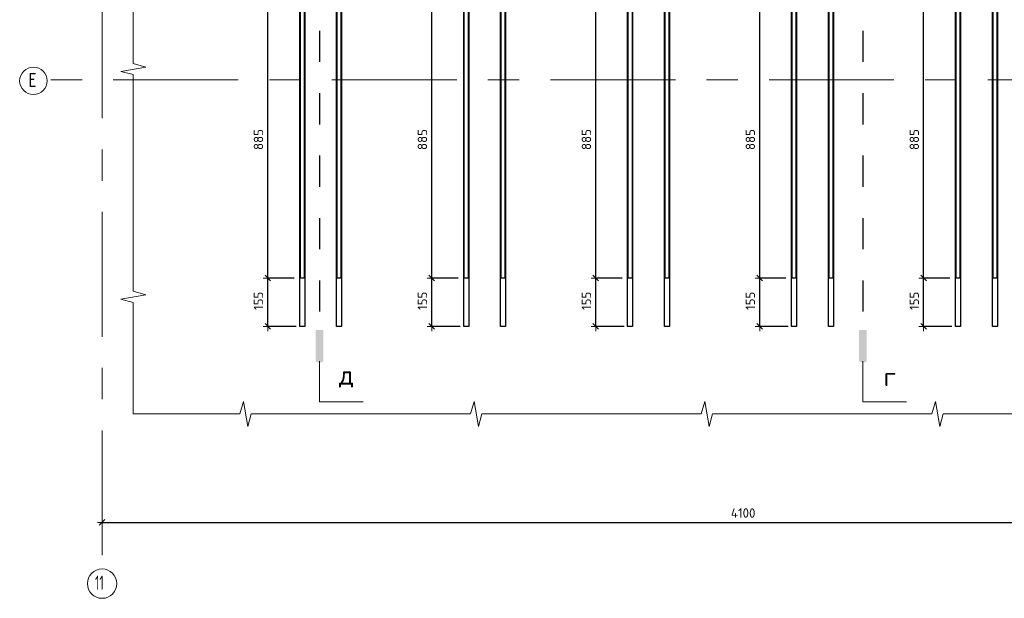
# Model space of a CAD drawing. Header units: metres. Extents: x -38 to 97, y -15 to 21.
# Tile 35 of 114: x 80.09 to 83.24, y -7.76 to -5.91. Entities that reach past the tile are written whole.
import ezdxf

# ---------------------------------------------------------------- set-up
doc = ezdxf.new("R2010")
doc.units = ezdxf.units.M
doc.header["$PDMODE"] = 65
for name, pattern in [('______11', [0.5, 0.4, -0.05, 0, -0.05]), ('______2', [0.0405, 0.03, -0.0105]), ('______5', [1.1, 0.8, -0.1, 0.1, -0.1])]:
    doc.linetypes.add(name, pattern=pattern)
for name, color, linetype, lineweight in [('XR$5$Арм.стержн.горизонт. 1', 180, 'Continuous', 35), ('XR$5$Арм.стержн.горизонт. 2', 202, 'Continuous', 35), ('XR$5$ВК__отв в полу 1-2 эт', 220, 'Continuous', 25), ('XR$5$Осевая линия (1)', 7, '______5', 13), ('XR$5$Размерная линия (1)', 7, 'Continuous', 13)]:
    doc.layers.add(name, color=color, linetype=linetype, lineweight=lineweight)
doc.styles.add('ISOCPEUR', font='txt')
doc.dimstyles.new('DIMSTYLE_24', dxfattribs={"dimtxt": 0.03, "dimasz": 0.03, "dimexe": 0, "dimexo": 0, "dimgap": 0.015, "dimtad": 2, "dimdec": 0, "dimlfac": 1000, "dimrnd": 5, "dimzin": 12, "dimdsep": 46, "dimtxsty": 'ISOCPEUR', "dimblk1": 'ALL_ML_STRICH', "dimblk2": 'ALL_ML_STRICH', "dimsah": 1, "dimcen": 0, "dimclrd": 7, "dimclre": 256, "dimclrt": 7, "dimadec": 0, "dimazin": 0, "dimtfac": 1, "dimtdec": 0, "dimtix": 1, "dimtmove": 2, "dimatfit": 3, "dimfxl": 0, "dimtzin": 0, "dimlwd": 0, "dimlwe": -3, "dimarcsym": 0})

# ---------------------------------------------------------------- blocks, each defined once
blk = doc.blocks.new('ЭЛЕМЕНТ_УЗОРА_19')
at = {"color": 7, "linetype": 'Continuous', "lineweight": 13, "transparency": 33554687}
blk.add_line((80.4556, -7.1699), (80.4556, -7.1699), dxfattribs=at)
for points in [[(80.4556, -6.4399), (80.4556, -6.0829), (80.4156, -6.0727), (80.4956, -6.0588), (80.4556, -6.0472), (80.4556, -5.7099)], [(80.4556, -7.1699), (80.4556, -7.1699), (80.4556, -6.8129), (80.4156, -6.8027), (80.4956, -6.7888), (80.4556, -6.7772), (80.4556, -6.4399)], [(81.1943, -7.1699), (80.8331, -7.1699), (80.8227, -7.2099), (80.8087, -7.1299), (80.7969, -7.1699), (80.4556, -7.1699)], [(81.9329, -7.1699), (81.5717, -7.1699), (81.5614, -7.2099), (81.5473, -7.1299), (81.5355, -7.1699), (81.1943, -7.1699)], [(82.6716, -7.1699), (82.3104, -7.1699), (82.3, -7.2099), (82.286, -7.1299), (82.2742, -7.1699), (81.9329, -7.1699)], [(83.4102, -7.1699), (83.049, -7.1699), (83.0387, -7.2099), (83.0246, -7.1299), (83.0128, -7.1699), (82.6716, -7.1699)]]:
    blk.add_lwpolyline(points, dxfattribs=at)
blk = doc.blocks.new('СЛОЖНЫЙ_ОБЪЕКТ_61')
at = {"linetype": 'Continuous', "lineweight": 25, "true_color": 0x000000, "transparency": 33554687}
for points in [[(81.0643, -4.4488), (81.0642, -4.448), (81.0639, -4.4473), (81.0636, -4.4466), (81.0632, -4.446), (81.0627, -4.4454), (81.0621, -4.4449), (81.0614, -4.4445), (81.0607, -4.4441), (81.06, -4.4439), (81.0593, -4.4437), (81.0585, -4.4437), (81.0452, -4.4437), (81.0444, -4.4437), (81.0436, -4.4439), (81.0429, -4.4441), (81.0422, -4.4445), (81.0416, -4.4449), (81.041, -4.4454), (81.0405, -4.446), (81.0401, -4.4466), (81.0397, -4.4473), (81.0395, -4.448), (81.0393, -4.4488), (81.0393, -4.4496), (81.0393, -4.5471), (81.0644, -4.5471), (81.0644, -4.4496)], [(81.0643, -6.9992), (81.0644, -6.9985), (81.0644, -6.901), (81.0393, -6.901), (81.0393, -6.9985), (81.0393, -6.9992), (81.0395, -7), (81.0397, -7.0007), (81.0401, -7.0014), (81.0405, -7.002), (81.041, -7.0026), (81.0416, -7.0031), (81.0422, -7.0035), (81.0429, -7.0039), (81.0436, -7.0041), (81.0444, -7.0043), (81.0452, -7.0043), (81.0585, -7.0043), (81.0593, -7.0043), (81.06, -7.0041), (81.0607, -7.0039), (81.0614, -7.0035), (81.0621, -7.0031), (81.0627, -7.0026), (81.0632, -7.002), (81.0636, -7.0014), (81.0639, -7.0007), (81.0642, -7)]]:
    blk.add_hatch(color=18, dxfattribs=at).paths.add_polyline_path(points)
at = {"color": 7, "linetype": '______2', "lineweight": 25, "transparency": 33554687}
blk.add_line((81.0518, -4.5424), (81.0518, -6.901), dxfattribs=at)
at = {"layer": 'XR$5$ВК__отв в полу 1-2 эт', "color": 7, "linetype": 'Continuous', "lineweight": 13, "transparency": 33554687}
for p, q in [((81.0518, -7.001), (81.0518, -7.131)), ((81.0518, -7.131), (81.1918, -7.131))]:
    blk.add_line(p, q, dxfattribs=at)
at = {"color": 7, "linetype": 'Continuous', "lineweight": 13, "transparency": 33554687, "insert": (81.138, -7.0509), "char_height": 0.06, "width": 0.065333, "attachment_point": 5, "style": 'ISOCPEUR'}
blk.add_mtext('\\A1;{\\fISOCPEUR|i0|b0;\\H0.060000;\\W1.000000;\\C7;д}\\P', dxfattribs=at)
blk = doc.blocks.new('СЛОЖНЫЙ_ОБЪЕКТ_62')
at = {"linetype": 'Continuous', "lineweight": 25, "true_color": 0x000000, "transparency": 33554687}
for points in [[(82.8043, -4.4488), (82.8042, -4.448), (82.8039, -4.4473), (82.8036, -4.4466), (82.8032, -4.446), (82.8027, -4.4454), (82.8021, -4.4449), (82.8014, -4.4445), (82.8007, -4.4441), (82.8, -4.4439), (82.7993, -4.4437), (82.7985, -4.4437), (82.7852, -4.4437), (82.7844, -4.4437), (82.7836, -4.4439), (82.7829, -4.4441), (82.7822, -4.4445), (82.7816, -4.4449), (82.781, -4.4454), (82.7805, -4.446), (82.7801, -4.4466), (82.7797, -4.4473), (82.7795, -4.448), (82.7793, -4.4488), (82.7793, -4.4496), (82.7793, -4.5471), (82.8044, -4.5471), (82.8044, -4.4496)], [(82.8043, -6.9992), (82.8044, -6.9985), (82.8044, -6.901), (82.7793, -6.901), (82.7793, -6.9985), (82.7793, -6.9992), (82.7795, -7), (82.7797, -7.0007), (82.7801, -7.0014), (82.7805, -7.002), (82.781, -7.0026), (82.7816, -7.0031), (82.7822, -7.0035), (82.7829, -7.0039), (82.7836, -7.0041), (82.7844, -7.0043), (82.7852, -7.0043), (82.7985, -7.0043), (82.7993, -7.0043), (82.8, -7.0041), (82.8007, -7.0039), (82.8014, -7.0035), (82.8021, -7.0031), (82.8027, -7.0026), (82.8032, -7.002), (82.8036, -7.0014), (82.8039, -7.0007), (82.8042, -7)]]:
    blk.add_hatch(color=18, dxfattribs=at).paths.add_polyline_path(points)
at = {"color": 7, "linetype": '______2', "lineweight": 25, "transparency": 33554687}
blk.add_line((82.7918, -4.5424), (82.7918, -6.901), dxfattribs=at)
at = {"layer": 'XR$5$ВК__отв в полу 1-2 эт', "color": 7, "linetype": 'Continuous', "lineweight": 13, "transparency": 33554687}
for p, q in [((82.7918, -7.001), (82.7918, -7.131)), ((82.7918, -7.131), (82.9318, -7.131))]:
    blk.add_line(p, q, dxfattribs=at)
at = {"color": 7, "linetype": 'Continuous', "lineweight": 13, "transparency": 33554687, "insert": (82.878, -7.0509), "char_height": 0.06, "width": 0.065333, "attachment_point": 5, "style": 'ISOCPEUR'}
blk.add_mtext('\\A1;{\\fISOCPEUR|i0|b0;\\H0.060000;\\W1.000000;\\C7;г}\\P', dxfattribs=at)
blk = doc.blocks.new('ALL_ML_STRICH')
at = {"color": 0, "linetype": 'ByBlock', "lineweight": -2}
for p, q in [((-1, 0), (0.5, 0)), ((-0.3, -0.3), (0.3, 0.3)), ((0, -0.5), (0, 0.5))]:
    blk.add_line(p, q, dxfattribs=at)
blk = doc.blocks.new('*D416')
at = {"layer": 'DEFPOINTS', "color": 7, "linetype": 'Continuous', "lineweight": 13, "transparency": 33554687}
for p in [(80.3555, -7.5177), (84.4555, -7.5744), (80.3555, -7.6022)]:
    blk.add_point(p, dxfattribs=at)
at = {"layer": 'XR$5$Размерная линия (1)', "color": 9, "linetype": 'Continuous', "lineweight": -2, "true_color": 0xc7c7c7, "transparency": 33554687}
for p, q in [((80.3555, -7.5177), (80.3555, -7.5177)), ((84.4555, -7.5944), (84.4555, -7.5177))]:
    blk.add_line(p, q, dxfattribs=at)
at = {"layer": 'XR$5$Размерная линия (1)', "color": 7, "linetype": 'Continuous', "lineweight": -2, "transparency": 33554687}
blk.add_line((80.3555, -7.5177), (84.4555, -7.5177), dxfattribs=at)
at = {"layer": 'XR$5$Размерная линия (1)', "color": 7, "linetype": 'Continuous', "lineweight": 13, "transparency": 33554687, "xscale": 0.03, "yscale": 0.03, "zscale": 0.03, "rotation": 180}
blk.add_blockref('ALL_ML_STRICH', (80.3555, -7.5177), dxfattribs=at)
at = {"layer": 'XR$5$Размерная линия (1)', "color": 7, "linetype": 'Continuous', "lineweight": 13, "transparency": 33554687, "xscale": 0.03, "yscale": 0.03, "zscale": 0.03}
blk.add_blockref('ALL_ML_STRICH', (84.4555, -7.5177), dxfattribs=at)
at = {"layer": 'XR$5$Размерная линия (1)', "color": 7, "linetype": 'Continuous', "lineweight": 13, "transparency": 33554687, "insert": (82.4085, -7.4877), "char_height": 0.03, "width": 0.12, "attachment_point": 5, "style": 'ISOCPEUR'}
blk.add_mtext('\\A1;{4100}', dxfattribs=at)
blk = doc.blocks.new('*D457')
at = {"layer": 'DEFPOINTS', "color": 7, "linetype": 'Continuous', "lineweight": 13, "transparency": 33554687}
for p in [(83.0906, -6.7349), (82.9864, -6.8899), (83.0971, -6.8899)]:
    blk.add_point(p, dxfattribs=at)
at = {"layer": 'XR$5$Размерная линия (1)', "color": 9, "linetype": 'Continuous', "lineweight": -2, "true_color": 0xc7c7c7, "transparency": 33554687}
for p, q in [((83.0706, -6.7349), (82.9864, -6.7349)), ((83.0771, -6.8899), (82.9864, -6.8899))]:
    blk.add_line(p, q, dxfattribs=at)
at = {"layer": 'XR$5$Размерная линия (1)', "color": 7, "linetype": 'Continuous', "lineweight": -2, "transparency": 33554687}
blk.add_line((82.9864, -6.8899), (82.9864, -6.7349), dxfattribs=at)
at = {"layer": 'XR$5$Размерная линия (1)', "color": 7, "linetype": 'Continuous', "lineweight": 13, "transparency": 33554687, "xscale": 0.03, "yscale": 0.03, "zscale": 0.03}
for p, rotation in [((82.9864, -6.7349), 90), ((82.9864, -6.8899), 270)]:
    blk.add_blockref('ALL_ML_STRICH', p, dxfattribs=dict(at, rotation=rotation))
at = {"layer": 'XR$5$Размерная линия (1)', "color": 7, "linetype": 'Continuous', "lineweight": 13, "transparency": 33554687, "insert": (82.9564, -6.8079), "char_height": 0.03, "width": 0.09, "attachment_point": 5, "rotation": 90, "style": 'ISOCPEUR'}
blk.add_mtext('\\A1;{155}', dxfattribs=at)
blk = doc.blocks.new('*D458')
at = {"layer": 'DEFPOINTS', "color": 7, "linetype": 'Continuous', "lineweight": 13, "transparency": 33554687}
for p in [(82.8944, -5.8499), (82.9864, -6.7349), (83.0906, -6.7349)]:
    blk.add_point(p, dxfattribs=at)
at = {"layer": 'XR$5$Размерная линия (1)', "color": 9, "linetype": 'Continuous', "lineweight": -2, "true_color": 0xc7c7c7, "transparency": 33554687}
for p, q in [((82.9144, -5.8499), (82.9864, -5.8499)), ((83.0706, -6.7349), (82.9864, -6.7349))]:
    blk.add_line(p, q, dxfattribs=at)
at = {"layer": 'XR$5$Размерная линия (1)', "color": 7, "linetype": 'Continuous', "lineweight": -2, "transparency": 33554687}
blk.add_line((82.9864, -6.7349), (82.9864, -5.8499), dxfattribs=at)
at = {"layer": 'XR$5$Размерная линия (1)', "color": 7, "linetype": 'Continuous', "lineweight": 13, "transparency": 33554687, "xscale": 0.03, "yscale": 0.03, "zscale": 0.03}
for p, rotation in [((82.9864, -5.8499), 90), ((82.9864, -6.7349), 270)]:
    blk.add_blockref('ALL_ML_STRICH', p, dxfattribs=dict(at, rotation=rotation))
at = {"layer": 'XR$5$Размерная линия (1)', "color": 7, "linetype": 'Continuous', "lineweight": 13, "transparency": 33554687, "insert": (82.9564, -6.2909), "char_height": 0.03, "width": 0.09, "attachment_point": 5, "rotation": 90, "style": 'ISOCPEUR'}
blk.add_mtext('\\A1;{885}', dxfattribs=at)
blk = doc.blocks.new('*D462')
at = {"layer": 'DEFPOINTS', "color": 7, "linetype": 'Continuous', "lineweight": 13, "transparency": 33554687}
for p in [(82.5656, -6.7349), (82.4614, -6.8899), (82.5721, -6.8899)]:
    blk.add_point(p, dxfattribs=at)
at = {"layer": 'XR$5$Размерная линия (1)', "color": 9, "linetype": 'Continuous', "lineweight": -2, "true_color": 0xc7c7c7, "transparency": 33554687}
for p, q in [((82.5456, -6.7349), (82.4614, -6.7349)), ((82.5521, -6.8899), (82.4614, -6.8899))]:
    blk.add_line(p, q, dxfattribs=at)
at = {"layer": 'XR$5$Размерная линия (1)', "color": 7, "linetype": 'Continuous', "lineweight": -2, "transparency": 33554687}
blk.add_line((82.4614, -6.8899), (82.4614, -6.7349), dxfattribs=at)
at = {"layer": 'XR$5$Размерная линия (1)', "color": 7, "linetype": 'Continuous', "lineweight": 13, "transparency": 33554687, "xscale": 0.03, "yscale": 0.03, "zscale": 0.03}
for p, rotation in [((82.4614, -6.7349), 90), ((82.4614, -6.8899), 270)]:
    blk.add_blockref('ALL_ML_STRICH', p, dxfattribs=dict(at, rotation=rotation))
at = {"layer": 'XR$5$Размерная линия (1)', "color": 7, "linetype": 'Continuous', "lineweight": 13, "transparency": 33554687, "insert": (82.4314, -6.8079), "char_height": 0.03, "width": 0.09, "attachment_point": 5, "rotation": 90, "style": 'ISOCPEUR'}
blk.add_mtext('\\A1;{155}', dxfattribs=at)
blk = doc.blocks.new('*D463')
at = {"layer": 'DEFPOINTS', "color": 7, "linetype": 'Continuous', "lineweight": 13, "transparency": 33554687}
for p in [(82.3694, -5.8499), (82.4614, -6.7349), (82.5656, -6.7349)]:
    blk.add_point(p, dxfattribs=at)
at = {"layer": 'XR$5$Размерная линия (1)', "color": 9, "linetype": 'Continuous', "lineweight": -2, "true_color": 0xc7c7c7, "transparency": 33554687}
for p, q in [((82.3894, -5.8499), (82.4614, -5.8499)), ((82.5456, -6.7349), (82.4614, -6.7349))]:
    blk.add_line(p, q, dxfattribs=at)
at = {"layer": 'XR$5$Размерная линия (1)', "color": 7, "linetype": 'Continuous', "lineweight": -2, "transparency": 33554687}
blk.add_line((82.4614, -6.7349), (82.4614, -5.8499), dxfattribs=at)
at = {"layer": 'XR$5$Размерная линия (1)', "color": 7, "linetype": 'Continuous', "lineweight": 13, "transparency": 33554687, "xscale": 0.03, "yscale": 0.03, "zscale": 0.03}
for p, rotation in [((82.4614, -5.8499), 90), ((82.4614, -6.7349), 270)]:
    blk.add_blockref('ALL_ML_STRICH', p, dxfattribs=dict(at, rotation=rotation))
at = {"layer": 'XR$5$Размерная линия (1)', "color": 7, "linetype": 'Continuous', "lineweight": 13, "transparency": 33554687, "insert": (82.4314, -6.2909), "char_height": 0.03, "width": 0.09, "attachment_point": 5, "rotation": 90, "style": 'ISOCPEUR'}
blk.add_mtext('\\A1;{885}', dxfattribs=at)
blk = doc.blocks.new('*D467')
at = {"layer": 'DEFPOINTS', "color": 7, "linetype": 'Continuous', "lineweight": 13, "transparency": 33554687}
for p in [(82.0406, -6.7349), (81.9364, -6.8899), (82.0471, -6.8899)]:
    blk.add_point(p, dxfattribs=at)
at = {"layer": 'XR$5$Размерная линия (1)', "color": 9, "linetype": 'Continuous', "lineweight": -2, "true_color": 0xc7c7c7, "transparency": 33554687}
for p, q in [((82.0206, -6.7349), (81.9364, -6.7349)), ((82.0271, -6.8899), (81.9364, -6.8899))]:
    blk.add_line(p, q, dxfattribs=at)
at = {"layer": 'XR$5$Размерная линия (1)', "color": 7, "linetype": 'Continuous', "lineweight": -2, "transparency": 33554687}
blk.add_line((81.9364, -6.8899), (81.9364, -6.7349), dxfattribs=at)
at = {"layer": 'XR$5$Размерная линия (1)', "color": 7, "linetype": 'Continuous', "lineweight": 13, "transparency": 33554687, "xscale": 0.03, "yscale": 0.03, "zscale": 0.03}
for p, rotation in [((81.9364, -6.7349), 90), ((81.9364, -6.8899), 270)]:
    blk.add_blockref('ALL_ML_STRICH', p, dxfattribs=dict(at, rotation=rotation))
at = {"layer": 'XR$5$Размерная линия (1)', "color": 7, "linetype": 'Continuous', "lineweight": 13, "transparency": 33554687, "insert": (81.9064, -6.8079), "char_height": 0.03, "width": 0.09, "attachment_point": 5, "rotation": 90, "style": 'ISOCPEUR'}
blk.add_mtext('\\A1;{155}', dxfattribs=at)
blk = doc.blocks.new('*D468')
at = {"layer": 'DEFPOINTS', "color": 7, "linetype": 'Continuous', "lineweight": 13, "transparency": 33554687}
for p in [(81.8444, -5.8499), (81.9364, -6.7349), (82.0406, -6.7349)]:
    blk.add_point(p, dxfattribs=at)
at = {"layer": 'XR$5$Размерная линия (1)', "color": 9, "linetype": 'Continuous', "lineweight": -2, "true_color": 0xc7c7c7, "transparency": 33554687}
for p, q in [((81.8644, -5.8499), (81.9364, -5.8499)), ((82.0206, -6.7349), (81.9364, -6.7349))]:
    blk.add_line(p, q, dxfattribs=at)
at = {"layer": 'XR$5$Размерная линия (1)', "color": 7, "linetype": 'Continuous', "lineweight": -2, "transparency": 33554687}
blk.add_line((81.9364, -6.7349), (81.9364, -5.8499), dxfattribs=at)
at = {"layer": 'XR$5$Размерная линия (1)', "color": 7, "linetype": 'Continuous', "lineweight": 13, "transparency": 33554687, "xscale": 0.03, "yscale": 0.03, "zscale": 0.03}
for p, rotation in [((81.9364, -5.8499), 90), ((81.9364, -6.7349), 270)]:
    blk.add_blockref('ALL_ML_STRICH', p, dxfattribs=dict(at, rotation=rotation))
at = {"layer": 'XR$5$Размерная линия (1)', "color": 7, "linetype": 'Continuous', "lineweight": 13, "transparency": 33554687, "insert": (81.9064, -6.2909), "char_height": 0.03, "width": 0.09, "attachment_point": 5, "rotation": 90, "style": 'ISOCPEUR'}
blk.add_mtext('\\A1;{885}', dxfattribs=at)
blk = doc.blocks.new('*D472')
at = {"layer": 'DEFPOINTS', "color": 7, "linetype": 'Continuous', "lineweight": 13, "transparency": 33554687}
for p in [(81.5156, -6.7349), (81.4114, -6.8899), (81.5221, -6.8899)]:
    blk.add_point(p, dxfattribs=at)
at = {"layer": 'XR$5$Размерная линия (1)', "color": 9, "linetype": 'Continuous', "lineweight": -2, "true_color": 0xc7c7c7, "transparency": 33554687}
for p, q in [((81.4956, -6.7349), (81.4114, -6.7349)), ((81.5021, -6.8899), (81.4114, -6.8899))]:
    blk.add_line(p, q, dxfattribs=at)
at = {"layer": 'XR$5$Размерная линия (1)', "color": 7, "linetype": 'Continuous', "lineweight": -2, "transparency": 33554687}
blk.add_line((81.4114, -6.8899), (81.4114, -6.7349), dxfattribs=at)
at = {"layer": 'XR$5$Размерная линия (1)', "color": 7, "linetype": 'Continuous', "lineweight": 13, "transparency": 33554687, "xscale": 0.03, "yscale": 0.03, "zscale": 0.03}
for p, rotation in [((81.4114, -6.7349), 90), ((81.4114, -6.8899), 270)]:
    blk.add_blockref('ALL_ML_STRICH', p, dxfattribs=dict(at, rotation=rotation))
at = {"layer": 'XR$5$Размерная линия (1)', "color": 7, "linetype": 'Continuous', "lineweight": 13, "transparency": 33554687, "insert": (81.3814, -6.8079), "char_height": 0.03, "width": 0.09, "attachment_point": 5, "rotation": 90, "style": 'ISOCPEUR'}
blk.add_mtext('\\A1;{155}', dxfattribs=at)
blk = doc.blocks.new('*D473')
at = {"layer": 'DEFPOINTS', "color": 7, "linetype": 'Continuous', "lineweight": 13, "transparency": 33554687}
for p in [(81.3194, -5.8499), (81.4114, -6.7349), (81.5156, -6.7349)]:
    blk.add_point(p, dxfattribs=at)
at = {"layer": 'XR$5$Размерная линия (1)', "color": 9, "linetype": 'Continuous', "lineweight": -2, "true_color": 0xc7c7c7, "transparency": 33554687}
for p, q in [((81.3394, -5.8499), (81.4114, -5.8499)), ((81.4956, -6.7349), (81.4114, -6.7349))]:
    blk.add_line(p, q, dxfattribs=at)
at = {"layer": 'XR$5$Размерная линия (1)', "color": 7, "linetype": 'Continuous', "lineweight": -2, "transparency": 33554687}
blk.add_line((81.4114, -6.7349), (81.4114, -5.8499), dxfattribs=at)
at = {"layer": 'XR$5$Размерная линия (1)', "color": 7, "linetype": 'Continuous', "lineweight": 13, "transparency": 33554687, "xscale": 0.03, "yscale": 0.03, "zscale": 0.03}
for p, rotation in [((81.4114, -5.8499), 90), ((81.4114, -6.7349), 270)]:
    blk.add_blockref('ALL_ML_STRICH', p, dxfattribs=dict(at, rotation=rotation))
at = {"layer": 'XR$5$Размерная линия (1)', "color": 7, "linetype": 'Continuous', "lineweight": 13, "transparency": 33554687, "insert": (81.3814, -6.2909), "char_height": 0.03, "width": 0.09, "attachment_point": 5, "rotation": 90, "style": 'ISOCPEUR'}
blk.add_mtext('\\A1;{885}', dxfattribs=at)
blk = doc.blocks.new('*D477')
at = {"layer": 'DEFPOINTS', "color": 7, "linetype": 'Continuous', "lineweight": 13, "transparency": 33554687}
for p in [(80.9906, -6.7349), (80.8864, -6.8899), (80.9971, -6.8899)]:
    blk.add_point(p, dxfattribs=at)
at = {"layer": 'XR$5$Размерная линия (1)', "color": 9, "linetype": 'Continuous', "lineweight": -2, "true_color": 0xc7c7c7, "transparency": 33554687}
for p, q in [((80.9706, -6.7349), (80.8864, -6.7349)), ((80.9771, -6.8899), (80.8864, -6.8899))]:
    blk.add_line(p, q, dxfattribs=at)
at = {"layer": 'XR$5$Размерная линия (1)', "color": 7, "linetype": 'Continuous', "lineweight": -2, "transparency": 33554687}
blk.add_line((80.8864, -6.8899), (80.8864, -6.7349), dxfattribs=at)
at = {"layer": 'XR$5$Размерная линия (1)', "color": 7, "linetype": 'Continuous', "lineweight": 13, "transparency": 33554687, "xscale": 0.03, "yscale": 0.03, "zscale": 0.03}
for p, rotation in [((80.8864, -6.7349), 90), ((80.8864, -6.8899), 270)]:
    blk.add_blockref('ALL_ML_STRICH', p, dxfattribs=dict(at, rotation=rotation))
at = {"layer": 'XR$5$Размерная линия (1)', "color": 7, "linetype": 'Continuous', "lineweight": 13, "transparency": 33554687, "insert": (80.8564, -6.8079), "char_height": 0.03, "width": 0.09, "attachment_point": 5, "rotation": 90, "style": 'ISOCPEUR'}
blk.add_mtext('\\A1;{155}', dxfattribs=at)
blk = doc.blocks.new('*D478')
at = {"layer": 'DEFPOINTS', "color": 7, "linetype": 'Continuous', "lineweight": 13, "transparency": 33554687}
for p in [(80.7944, -5.8499), (80.8864, -6.7349), (80.9906, -6.7349)]:
    blk.add_point(p, dxfattribs=at)
at = {"layer": 'XR$5$Размерная линия (1)', "color": 9, "linetype": 'Continuous', "lineweight": -2, "true_color": 0xc7c7c7, "transparency": 33554687}
for p, q in [((80.8144, -5.8499), (80.8864, -5.8499)), ((80.9706, -6.7349), (80.8864, -6.7349))]:
    blk.add_line(p, q, dxfattribs=at)
at = {"layer": 'XR$5$Размерная линия (1)', "color": 7, "linetype": 'Continuous', "lineweight": -2, "transparency": 33554687}
blk.add_line((80.8864, -6.7349), (80.8864, -5.8499), dxfattribs=at)
at = {"layer": 'XR$5$Размерная линия (1)', "color": 7, "linetype": 'Continuous', "lineweight": 13, "transparency": 33554687, "xscale": 0.03, "yscale": 0.03, "zscale": 0.03}
for p, rotation in [((80.8864, -5.8499), 90), ((80.8864, -6.7349), 270)]:
    blk.add_blockref('ALL_ML_STRICH', p, dxfattribs=dict(at, rotation=rotation))
at = {"layer": 'XR$5$Размерная линия (1)', "color": 7, "linetype": 'Continuous', "lineweight": 13, "transparency": 33554687, "insert": (80.8564, -6.2909), "char_height": 0.03, "width": 0.09, "attachment_point": 5, "rotation": 90, "style": 'ISOCPEUR'}
blk.add_mtext('\\A1;{885}', dxfattribs=at)

msp = doc.modelspace()

# ---------------------------------------------------------------- linework, layer by layer
at = {"layer": 'XR$5$Арм.стержн.горизонт. 1', "color": 7, "linetype": 'Continuous', "lineweight": 25, "transparency": 33554687}
for points in [[(80.9886, -6.8899), (80.9886, -4.5499), (81.0046, -4.5499), (81.0046, -6.8899), (80.9886, -6.8899)], [(81.1066, -6.8899), (81.1066, -4.5499), (81.1226, -4.5499), (81.1226, -6.8899), (81.1066, -6.8899)], [(81.5136, -6.8899), (81.5136, -4.5499), (81.5296, -4.5499), (81.5296, -6.8899), (81.5136, -6.8899)], [(81.6316, -6.8899), (81.6316, -4.5499), (81.6476, -4.5499), (81.6476, -6.8899), (81.6316, -6.8899)], [(82.0386, -6.8899), (82.0386, -4.5499), (82.0546, -4.5499), (82.0546, -6.8899), (82.0386, -6.8899)], [(82.1566, -6.8899), (82.1566, -4.5499), (82.1726, -4.5499), (82.1726, -6.8899), (82.1566, -6.8899)], [(82.5636, -6.8899), (82.5636, -4.5499), (82.5796, -4.5499), (82.5796, -6.8899), (82.5636, -6.8899)], [(82.6816, -6.8899), (82.6816, -4.5499), (82.6976, -4.5499), (82.6976, -6.8899), (82.6816, -6.8899)], [(83.0886, -6.8899), (83.0886, -4.5499), (83.1046, -4.5499), (83.1046, -6.8899), (83.0886, -6.8899)], [(83.2066, -6.8899), (83.2066, -4.5499), (83.2226, -4.5499), (83.2226, -6.8899), (83.2066, -6.8899)]]:
    msp.add_lwpolyline(points, dxfattribs=at)
at = {"layer": 'XR$5$Арм.стержн.горизонт. 2', "color": 34, "linetype": 'Continuous', "lineweight": 25, "transparency": 33554687}
for points in [[(81.0026, -4.7849), (81.0026, -6.7349), (80.9906, -6.7349), (80.9906, -4.7849), (81.0026, -4.7849)], [(81.1206, -4.7849), (81.1206, -6.7349), (81.1086, -6.7349), (81.1086, -4.7849), (81.1206, -4.7849)], [(81.5276, -4.7849), (81.5276, -6.7349), (81.5156, -6.7349), (81.5156, -4.7849), (81.5276, -4.7849)], [(81.6456, -4.7849), (81.6456, -6.7349), (81.6336, -6.7349), (81.6336, -4.7849), (81.6456, -4.7849)], [(82.0526, -4.7849), (82.0526, -6.7349), (82.0406, -6.7349), (82.0406, -4.7849), (82.0526, -4.7849)], [(82.1706, -4.7849), (82.1706, -6.7349), (82.1586, -6.7349), (82.1586, -4.7849), (82.1706, -4.7849)], [(82.5776, -4.7849), (82.5776, -6.7349), (82.5656, -6.7349), (82.5656, -4.7849), (82.5776, -4.7849)], [(82.6956, -4.7849), (82.6956, -6.7349), (82.6836, -6.7349), (82.6836, -4.7849), (82.6956, -4.7849)], [(83.1026, -4.7849), (83.1026, -6.7349), (83.0906, -6.7349), (83.0906, -4.7849), (83.1026, -4.7849)], [(83.2206, -4.7849), (83.2206, -6.7349), (83.2086, -6.7349), (83.2086, -4.7849), (83.2206, -4.7849)]]:
    msp.add_lwpolyline(points, dxfattribs=at)
at = {"layer": 'XR$5$Осевая линия (1)', "color": 253, "linetype": '______11', "lineweight": 13, "true_color": 0xa0a0a0, "transparency": 33554687}
for p, q in [((80.3555, -4.4229), (80.3555, -7.6593)), ((84.2914, -6.0999), (80.1789, -6.0999))]:
    msp.add_line(p, q, dxfattribs=at)
at = {"layer": 'XR$5$Осевая линия (1)', "color": 7, "linetype": 'Continuous', "lineweight": 13, "transparency": 33554687}
for centre, radius in [((80.1357, -6.1028), 0.0439), ((80.3556, -7.714), 0.047)]:
    msp.add_circle(centre, radius, dxfattribs=at)

# ---------------------------------------------------------------- block references
at = {"color": 18, "linetype": 'Continuous', "lineweight": 25, "true_color": 0x000000, "transparency": 33554687}
msp.add_blockref('СЛОЖНЫЙ_ОБЪЕКТ_61', (0, 0), dxfattribs=at)
at = {"color": 7, "linetype": 'Continuous', "lineweight": 13, "transparency": 33554687}
for name in ['СЛОЖНЫЙ_ОБЪЕКТ_62', 'ЭЛЕМЕНТ_УЗОРА_19']:
    msp.add_blockref(name, (0, 0), dxfattribs=at)

# ---------------------------------------------------------------- texts
at = {"layer": 'XR$5$Осевая линия (1)', "color": 7, "linetype": 'Continuous', "lineweight": 13, "transparency": 33554687, "char_height": 0.045, "attachment_point": 7, "style": 'ISOCPEUR'}
for s, insert, width in [('\\W0.78;Е', (80.12, -6.1224), 0.048961), ('\\W0.62;11', (80.3331, -7.7336), 0.059062)]:
    msp.add_mtext(s, dxfattribs=dict(at, insert=insert, width=width))

# ---------------------------------------------------------------- dimensions: what is measured, and where the dimension line sits
at = {"layer": 'XR$5$Размерная линия (1)', "color": 7, "linetype": 'Continuous', "lineweight": 13, "transparency": 33554687}
for base, p1, p2, picture, middle in [((80.8864, -5.8499), (80.9706, -6.7349), (80.8144, -5.8499), '*D478', (80.8564, -6.2909)), ((81.4114, -5.8499), (81.4956, -6.7349), (81.3394, -5.8499), '*D473', (81.3814, -6.2909)), ((81.9364, -5.8499), (82.0206, -6.7349), (81.8644, -5.8499), '*D468', (81.9064, -6.2909)), ((82.4614, -5.8499), (82.5456, -6.7349), (82.3894, -5.8499), '*D463', (82.4314, -6.2909)), ((82.9864, -5.8499), (83.0706, -6.7349), (82.9144, -5.8499), '*D458', (82.9564, -6.2909)), ((80.8864, -6.7349), (80.9771, -6.8899), (80.9706, -6.7349), '*D477', (80.8564, -6.8079)), ((81.4114, -6.7349), (81.5021, -6.8899), (81.4956, -6.7349), '*D472', (81.3814, -6.8079)), ((81.9364, -6.7349), (82.0271, -6.8899), (82.0206, -6.7349), '*D467', (81.9064, -6.8079)), ((82.4614, -6.7349), (82.5521, -6.8899), (82.5456, -6.7349), '*D462', (82.4314, -6.8079)), ((82.9864, -6.7349), (83.0771, -6.8899), (83.0706, -6.7349), '*D457', (82.9564, -6.8079))]:
    dim = msp.add_linear_dim(base=base, p1=p1, p2=p2, angle=90, dimstyle='DIMSTYLE_24', override={"dimpost": '<>', "dimclrd": 7, "dimclre": 9, "dimclrt": 7, "dimlwd": 0, "dimlwe": 65533}, dxfattribs=at)
    dim.commit()
    dim.dimension.update_dxf_attribs({"geometry": picture, "text_midpoint": middle, "dimtype": 160})
dim = msp.add_linear_dim(base=(84.4555, -7.5177), p1=(80.3555, -7.5177), p2=(84.4555, -7.5944), dimstyle='DIMSTYLE_24', override={"dimpost": '<>', "dimclrd": 7, "dimclre": 9, "dimclrt": 7, "dimlwd": 0, "dimlwe": 65533}, dxfattribs=at)
dim.commit()
dim.dimension.update_dxf_attribs({"geometry": '*D416', "text_midpoint": (82.4085, -7.4877), "dimtype": 160})

doc.saveas('drawing.dxf')
